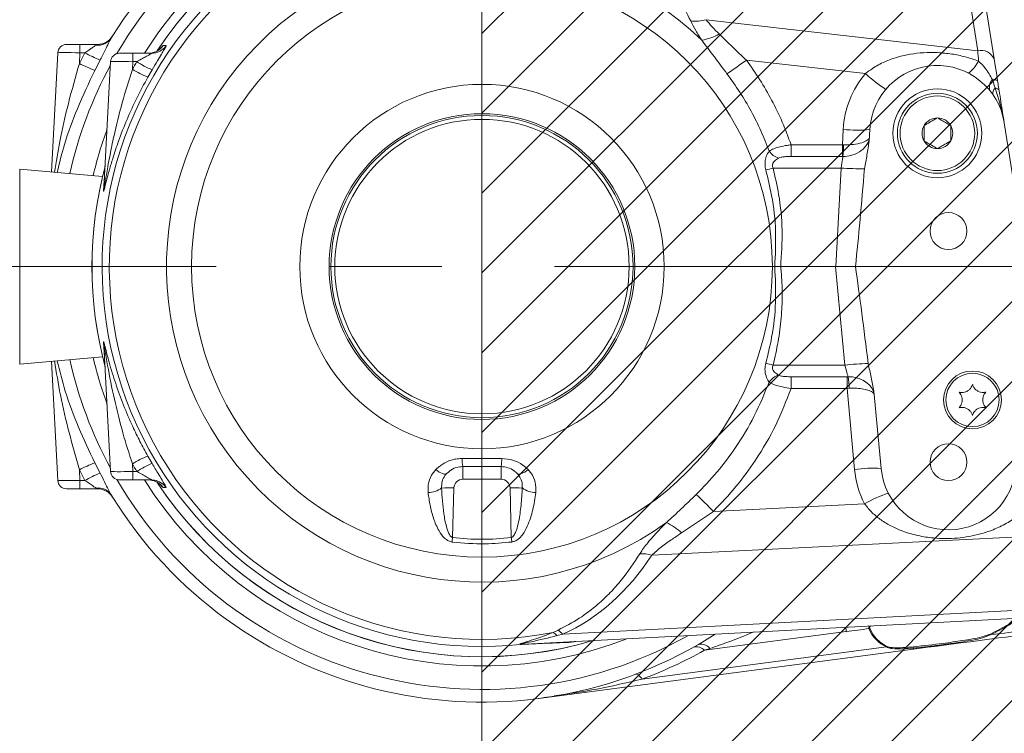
# Model space of a CAD drawing. Header units: millimetres. Extents: x 0 to 8410, y 0 to 5940.
# Tile 50 of 179: x 2513 to 2735, y 4148 to 4308. Entities that reach past the tile are written whole.
import ezdxf

# ---------------------------------------------------------------- set-up
doc = ezdxf.new("R2010")
doc.units = ezdxf.units.MM
doc.header["$LTSCALE"] = 10
doc.linetypes.add('CENTERX2', pattern=[20.32, 12.7, -2.54, 2.54, -2.54])
doc.styles.add('SLDTEXTSTYLE0', font='TXT', dxfattribs={"width": 0.605})
doc.dimstyles.new('SLDDIMSTYLE0', dxfattribs={"dimtxt": 50, "dimasz": 50, "dimexe": 0, "dimexo": 0.0625, "dimgap": 12.5, "dimtad": 1, "dimtoh": 1, "dimdec": 1, "dimrnd": 1e-09, "dimzin": 12, "dimdsep": 46, "dimtxsty": 'SLDTEXTSTYLE0', "dimsah": 1, "dimcen": 0.09, "dimadec": 0, "dimazin": 0, "dimtfac": 1, "dimtofl": 0, "dimtmove": 0, "dimatfit": 3, "dimfxl": 0, "dimfrac": 2, "dimtolj": 1, "dimtzin": 12, "dimarcsym": 0})

# ---------------------------------------------------------------- blocks, each defined once
blk = doc.blocks.new('*D2')
at = {"color": 7, "linetype": 'Continuous', "lineweight": 0}
for p, q in [((2617.03, 4402.87), (2347.03, 4402.87)), ((2362.03, 4102.87), (2362.03, 4402.87)), ((2617.03, 4102.87), (2347.03, 4102.87))]:
    blk.add_line(p, q, dxfattribs=at)
for points in [[(2362.03, 4402.87), (2354.53, 4352.87), (2369.53, 4352.87)], [(2362.03, 4102.87), (2369.53, 4152.87), (2354.53, 4152.87)]]:
    blk.add_solid(points, dxfattribs=at)
at = {"color": 7, "linetype": 'Continuous', "lineweight": 0, "char_height": 50, "attachment_point": 1, "rotation": 90, "style": 'SLDTEXTSTYLE0'}
for s, insert in [('300', (2297.58, 4232.03)), ('%%c', (2297.58, 4159.14))]:
    blk.add_mtext(s, dxfattribs=dict(at, insert=insert))

msp = doc.modelspace()

# ---------------------------------------------------------------- hatches: boundary and pattern name
at = {"linetype": 'Continuous'}
h = msp.add_hatch(dxfattribs=at)
h.set_pattern_fill('ANSI31', color=8, scale=4, style=0)
h.paths.add_polyline_path([(2617.03, 4402.87), (2617.03, 4102.87), (2917.03, 4102.87), (2917.03, 4402.87)], flags=0)

# ---------------------------------------------------------------- linework, layer by layer
at = {"color": 7, "linetype": 'Continuous', "lineweight": 0}
for p, q in [((2617.03, 4402.87), (2617.03, 4102.87)), ((2729.47, 4317.48), (2732.3, 4299.59)), ((2523.55, 4302.87), (2526.54, 4302.87)), ((2526.54, 4302.87), (2530.5, 4302.87)), ((2520.14, 4274.17), (2521.55, 4300.98)), ((2535.44, 4300.87), (2538.44, 4300.87)), ((2538.44, 4300.87), (2542.64, 4300.87)), ((2531.95, 4270.48), (2533.44, 4298.98)), ((2734.57, 4285.25), (2738.96, 4257.51)), ((2704.18, 4281.11), (2704.32, 4283.71)), ((2531.63, 4273.16), (2512.98, 4274.79)), ((2532.04, 4272.62), (2532.08, 4272.83)), ((2684.27, 4252.87), (2696.63, 4252.87)), ((2533.44, 4206.77), (2531.95, 4235.26)), ((2512.98, 4230.95), (2531.63, 4232.58)), ((2521.55, 4204.77), (2520.14, 4231.58)), ((2706.86, 4207.46), (2705.24, 4224.86)), ((2621.34, 4207.87), (2612.72, 4207.87)), ((2538.44, 4204.87), (2535.44, 4204.87)), ((2542.64, 4204.87), (2538.44, 4204.87)), ((2526.54, 4202.87), (2523.55, 4202.87)), ((2530.5, 4202.87), (2526.54, 4202.87)), ((2533.75, 4201.21), (2533.89, 4200.99)), ((2785.56, 4176.29), (2626.75, 4167.92)), ((2714.14, 4166.79), (2629.8, 4155.71)), ((2665.77, 4167.85), (2666.52, 4168.31)), ((2714.18, 4167.05), (2714.14, 4166.79))]:
    msp.add_line(p, q, dxfattribs=at)
at = {"color": 8, "linetype": 'Continuous', "lineweight": 0}
for p, q in [((2728.61, 4301.44), (2725.78, 4319.33)), ((2667.46, 4308.42), (2728.61, 4301.44)), ((2526.54, 4300.98), (2526.54, 4302.87)), ((2526.42, 4298.57), (2527.64, 4300.98)), ((2526.54, 4300.98), (2526.42, 4298.57)), ((2527.64, 4300.98), (2526.54, 4300.98)), ((2531.07, 4299.33), (2529.89, 4297.02)), ((2538.44, 4298.98), (2538.44, 4300.87)), ((2703.34, 4296.29), (2676.55, 4299.34)), ((2538.44, 4298.98), (2538.35, 4297.25)), ((2539.34, 4298.98), (2538.44, 4298.98)), ((2542.77, 4297.14), (2541.82, 4295.49)), ((2731.9, 4294.92), (2732.5, 4293.04)), ((2698.14, 4280.29), (2698.33, 4283.72)), ((2686.61, 4280.29), (2698.14, 4280.29)), ((2686.61, 4277.66), (2686.61, 4280.29)), ((2698.14, 4280.29), (2698.43, 4280.28)), ((2698.14, 4277.66), (2698.14, 4280.29)), ((2698.14, 4277.66), (2686.61, 4277.66)), ((2698.29, 4277.66), (2698.14, 4277.66)), ((2697.85, 4275.03), (2682.54, 4275.03)), ((2696.64, 4252.87), (2697.85, 4275.03)), ((2512.98, 4274.79), (2512.98, 4252.87)), ((2531.87, 4269.91), (2531.98, 4272.16)), ((2512.98, 4252.87), (2512.98, 4230.95)), ((2698.7, 4230.71), (2696.63, 4252.87)), ((2531.98, 4233.58), (2531.87, 4235.84)), ((2682.54, 4230.71), (2698.7, 4230.71)), ((2686.61, 4228.08), (2699.19, 4228.08)), ((2686.61, 4225.45), (2686.61, 4228.08)), ((2699.19, 4228.08), (2699.43, 4228.09)), ((2699.19, 4225.45), (2699.19, 4228.08)), ((2699.19, 4225.45), (2686.61, 4225.45)), ((2699.19, 4225.45), (2699.68, 4225.48)), ((2700.89, 4207.21), (2699.19, 4225.45)), ((2529.89, 4208.72), (2531.07, 4206.41)), ((2538.35, 4208.49), (2538.44, 4206.77)), ((2541.82, 4210.25), (2542.77, 4208.6)), ((2527.64, 4204.77), (2526.42, 4207.17)), ((2526.42, 4207.17), (2526.54, 4204.77)), ((2538.44, 4206.77), (2539.34, 4206.77)), ((2538.44, 4204.87), (2538.44, 4206.77)), ((2612.72, 4207.87), (2612.72, 4205.03)), ((2621.34, 4207.87), (2621.34, 4205.03)), ((2526.54, 4204.77), (2527.64, 4204.77)), ((2526.54, 4204.77), (2526.54, 4202.87)), ((2621.34, 4205.03), (2612.72, 4205.03)), ((2610.72, 4203.08), (2610.43, 4191.92)), ((2623.63, 4191.92), (2623.34, 4203.08)), ((2669.12, 4197.8), (2703.14, 4199.49)), ((2744.07, 4192.35), (2655.24, 4187.92)), ((2635.21, 4170.13), (2785.82, 4178.06)), ((2633.07, 4170.54), (2634.21, 4171.1)), ((2635.21, 4170.13), (2633.98, 4169.83)), ((2666.52, 4168.31), (2669.53, 4170.18)), ((2699, 4170.73), (2667.08, 4166.54)), ((2626.36, 4167.88), (2626.27, 4167.88)), ((2626.66, 4167.92), (2626.75, 4167.92)), ((2653.09, 4160.05), (2708.11, 4167.28)), ((2668.3, 4166.94), (2667.08, 4166.54))]:
    msp.add_line(p, q, dxfattribs=at)
at = {"color": 7, "linetype": 'CENTERX2', "lineweight": 0}
msp.add_line((2430.19, 4252.87), (3797.54, 4252.87), dxfattribs=at)
at = {"color": 8, "linetype": 'Continuous', "lineweight": 0, "flags": 128}
for points in [[(2545.28, 4302.6), (2545.78, 4302.59), (2545.92, 4302.58)], [(2728.8, 4299.1), (2728.4, 4298.47), (2728.02, 4297.91), (2727.65, 4297.43), (2727.32, 4297.04), (2727.02, 4296.74), (2726.76, 4296.55), (2726.55, 4296.46), (2726.38, 4296.47)], [(2697.85, 4275.03), (2697.95, 4275.59), (2698.03, 4276.13), (2698.12, 4276.62), (2698.19, 4277.05), (2698.24, 4277.4), (2698.29, 4277.66)], [(2699.43, 4228.09), (2699.36, 4228.35), (2699.26, 4228.7), (2699.14, 4229.12), (2699.01, 4229.62), (2698.86, 4230.15), (2698.7, 4230.71)], [(2606.64, 4207.21), (2607.03, 4206.91), (2607.42, 4206.65), (2607.79, 4206.44), (2608.14, 4206.29), (2608.45, 4206.2), (2608.72, 4206.17), (2608.93, 4206.2), (2609.08, 4206.3)], [(2624.97, 4206.3), (2625.13, 4206.2), (2625.34, 4206.17), (2625.6, 4206.2), (2625.92, 4206.29), (2626.26, 4206.44), (2626.64, 4206.65), (2627.02, 4206.91), (2627.42, 4207.21)], [(2545.92, 4203.16), (2545.42, 4203.15), (2545.28, 4203.15)], [(2653.09, 4160.05), (2652.86, 4160.35), (2652.64, 4160.6), (2652.43, 4160.81), (2652.24, 4160.98), (2652.05, 4161.1), (2651.88, 4161.17), (2651.73, 4161.19), (2651.59, 4161.17)]]:
    msp.add_lwpolyline(points, dxfattribs=at)
at = {"color": 7, "linetype": 'Continuous', "lineweight": 0, "flags": 128}
for points in [[(2732.3, 4299.59), (2732.54, 4298.1), (2732.8, 4296.45), (2733.07, 4294.71)], [(2542.69, 4204.81), (2542.47, 4204.84), (2541.99, 4204.87)], [(2543.31, 4204.81), (2543.12, 4204.84), (2542.64, 4204.87)]]:
    msp.add_lwpolyline(points, dxfattribs=at)
at = {"color": 8, "linetype": 'Continuous', "lineweight": 0}
msp.add_circle((2617.03, 4252.87), 65.36, dxfattribs=at)
at = {"color": 7, "linetype": 'Continuous', "lineweight": 0}
for centre, radius in [((2617.03, 4252.87), 41), ((2719.53, 4282.87), 10), ((2719.53, 4282.87), 9), ((2719.53, 4282.87), 8.4), ((2617.03, 4252.87), 34.4), ((2617.03, 4252.87), 34), ((2617.03, 4252.87), 33.13), ((2722.03, 4260.87), 4.15), ((2727.43, 4222.87), 6.5), ((2727.43, 4222.87), 6), ((2722.03, 4208.87), 4.15)]:
    msp.add_circle(centre, radius, dxfattribs=at)
for centre, radius, start, end in [((2617.03, 4252.87), 98, 54.0476, 148.3861), ((2617.03, 4252.87), 87.78, 69.9698, 146.3131), ((2530.5, 4306.87), 4, 270, 328.0343), ((2523.55, 4300.87), 2, 90, 177), ((2535.44, 4298.87), 2, 90, 177), ((2719.53, 4282.87), 15.23, 9, 176.854), ((2719.53, 4282.87), 3.46, 90, 150), ((2719.53, 4282.87), 3.46, 30, 90), ((2719.53, 4282.87), 3.46, 150, 210), ((2719.53, 4282.87), 3.46, 330, 30), ((2719.53, 4282.87), 3.46, 210, 270), ((2719.53, 4282.87), 3.46, 270, 330), ((2617.03, 4252.87), 87.78, 165.0784, 194.9216), ((2535.44, 4206.87), 2, 183, 270), ((2722.03, 4208.87), 15.23, 185.3309, 356.854), ((2523.55, 4204.87), 2, 183, 270), ((2617.03, 4252.87), 87.78, 213.7577, 286.5385), ((2530.5, 4198.87), 4, 31.9657, 90), ((2617.03, 4252.87), 98, 211.6139, 299.8259)]:
    msp.add_arc(centre, radius, start, end, dxfattribs=at)
at = {"color": 8, "linetype": 'Continuous', "lineweight": 0}
for centre, radius, start, end in [((2617.03, 4252.87), 95.12, 57.2789, 149.7576), ((2617.03, 4252.87), 89.87, 93.1895, 147.7149), ((2617.03, 4252.87), 87.77, 69.9884, 146.3985), ((2617.03, 4252.87), 85.49, 80.3065, 276.2066), ((2617.03, 4252.87), 83.88, 75.7846, 281.0284), ((2617.03, 4252.87), 71, 45.8394, 305.7726), ((2665.1, 4316.28), 8.21, 262.3476, 286.7069), ((2530.64, 4306.16), 3.5, 262.1356, 326.7502), ((2664.65, 4315.01), 11.36, 279.3222, 300.449), ((2541.99, 4304.86), 3.99, 270.0149, 325.4117), ((2542.64, 4304.86), 3.99, 270.0164, 325.176), ((2729.34, 4298.3), 3.22, 23.5772, 103.1253), ((2543.52, 4329.68), 32.8, 241.0546, 247.7074), ((2611.7, 4386.9), 108.96, 303.7097, 306.5215), ((2617.03, 4252.87), 95.12, 151.5337, 167.2853), ((2541.53, 4327.75), 32.86, 242.6248, 249.2628), ((2550.91, 4317.74), 24.03, 238.4879, 247.7861), ((2552.48, 4319.39), 24.28, 237.2486, 246.4435), ((2719.53, 4282.56), 21.23, 139.7027, 176.854), ((2727.71, 4322.85), 36.05, 227.4534, 236.6839), ((2733.6, 4293.27), 2.37, 135.8995, 201.1532), ((2732.23, 4293.44), 1.52, 56.5433, 102.7169), ((2733.57, 4291.92), 1.54, 133.6244, 196.195), ((2732.47, 4291.97), 1.07, 25.595, 88.3006), ((2617.03, 4252.87), 89.87, 159.8771, 166.8308), ((2701.4, 4312.42), 28.86, 263.8958, 275.8123), ((2669.83, 4280.54), 28.6, 354.2227, 359.486), ((2685.01, 4281.14), 4.05, 214.3006, 251.9825), ((2617.03, 4252.87), 87.77, 165.0996, 194.9004), ((2670.03, 4322.81), 49.39, 282.7365, 284.676), ((2702.02, 4339.92), 65.03, 266.3276, 270.9756), ((2528.43, 4273.03), 3.65, 346.311, 357.0091), ((2528.42, 4270.66), 3.53, 347.5981, 357.0086), ((2528.42, 4235.08), 3.53, 2.9914, 12.4019), ((2528.43, 4232.72), 3.65, 2.9909, 13.689), ((2617.03, 4252.87), 95.12, 192.7147, 208.4663), ((2617.03, 4252.87), 89.87, 193.1692, 200.1229), ((2669.91, 4182.43), 49.91, 75.33, 77.2495), ((2705.33, 4166.05), 65.01, 91.2149, 95.8537), ((2685.01, 4224.6), 4.05, 108.0175, 145.6994), ((2682.63, 4225.2), 17.05, 0.9283, 9.7365), ((2541.52, 4178.01), 32.83, 110.7347, 117.3776), ((2550.9, 4188.01), 24.02, 112.2121, 121.5139), ((2552.48, 4186.33), 24.3, 113.5588, 122.746), ((2621.3, 4209.35), 8.71, 177.7521, 189.8069), ((2612.76, 4209.35), 8.71, 350.1931, 2.2479), ((2543.51, 4176.08), 32.78, 112.2902, 118.9478), ((2705.05, 4178.65), 28.87, 86.3887, 98.278), ((2722.03, 4209.19), 21.23, 185.3309, 207.1619), ((2617.03, 4252.87), 95.12, 210.2424, 299.2294), ((2617.03, 4252.87), 89.87, 212.2851, 291.2726), ((2541.99, 4200.88), 3.99, 34.5918, 79.9466), ((2542.64, 4200.88), 3.99, 34.8343, 80.3298), ((2617.03, 4252.87), 87.77, 213.681, 286.5199), ((2612.72, 4203.03), 2, 90, 178.5), ((2621.34, 4203.03), 2, 1.5, 90), ((2530.64, 4199.58), 3.5, 33.2523, 97.8586), ((2604.89, 4207.13), 5.09, 270.0404, 306.855), ((2609.59, 4174.64), 28.46, 87.7212, 93.3121), ((2624.47, 4174.64), 28.46, 86.6879, 92.2788), ((2629.17, 4207.13), 5.09, 233.145, 269.9596), ((2718.75, 4172.22), 31.42, 109.0783, 119.7842), ((2583.31, 4113.24), 120.48, 44.5781, 47.1592), ((2652.68, 4182.88), 13.7, 47.3787, 64.6975), ((2117.94, 4253.12), 496.27, 352.7976, 352.916), ((3116.11, 4253.12), 496.27, 187.084, 187.2024), ((2652.92, 4180.64), 7.64, 72.3746, 92.741), ((2629.9, 4165.6), 6.98, 40.3997, 51.9056), ((2661.18, 4168.48), 37.89, 3.4017, 4.9136), ((2703.81, 4172.67), 1.29, 283.8776, 292.1307), ((2711.4, 4174.45), 7.89, 202.5541, 245.3069), ((2711.49, 4174.47), 7.79, 202.5565, 245.3049), ((2629.65, 4165.28), 6.28, 46.427, 56.9898), ((2638.51, 4162.08), 6.46, 93.0282, 104.1221), ((2732.23, 4170.92), 1.04, 223.766, 234.326), ((2626.92, 4163.58), 4.34, 93.4145, 98.5577), ((2626.95, 4164.17), 3.76, 92.9954, 99.0461), ((2616.06, 4258.31), 105, 290.6507, 299.0725), ((2665.31, 4164.91), 2.41, 42.6322, 106.0363), ((2666.31, 4165.39), 2.52, 37.8514, 102.3852), ((2707.39, 4168.25), 1.21, 306.5452, 314.489)]:
    msp.add_arc(centre, radius, start, end, dxfattribs=at)
for centre, major_axis, ratio, start_param, end_param in [((2526.55, 4300.87), (5, -0.1), 0.020885, 1.572878, 3.140936), ((2729.36, 4292.59), (-1.17, 14.22), 0.001633, 0.898564, 1.095144), ((2538.45, 4298.87), (5, -0.1), 0.020885, 1.572878, 3.140936), ((2617.03, 4252.91), (0, 90.32), 0.999996, 1.035557, 1.05757), ((2617.03, 4252.83), (0, 90.32), 0.999996, 2.084023, 2.106035), ((2538.45, 4206.87), (5, 0.1), 0.020885, 3.14225, 4.710307), ((2526.55, 4204.87), (5, 0.1), 0.020885, 3.14225, 4.710307), ((2617.03, 4246.05), (0, 54.54), 0.992495, 3.019365, 3.26382), ((2618.38, 4224.22), (-2.71, 57.51), 0.81153, 3.45192, 3.991815), ((2605.14, 4172.95), (136.76, 8.03), 0.077171, 5.464225, 5.517039)]:
    msp.add_ellipse(centre, major_axis=major_axis, ratio=ratio, start_param=start_param, end_param=end_param, dxfattribs=at)
at = {"color": 7, "linetype": 'Continuous', "lineweight": 0}
for centre, major_axis, ratio, start_param, end_param in [((2700.82, 4329.35), (6.3, 114.64), 0.052257, 3.985098, 4.220368), ((2701.95, 4195.55), (-5.38, 57.32), 0.104218, 6.272583, 6.273407), ((2703.74, 4176.39), (10.7, -114.64), 0.05211, 2.062814, 2.296452)]:
    msp.add_ellipse(centre, major_axis=major_axis, ratio=ratio, start_param=start_param, end_param=end_param, dxfattribs=at)
at = {"color": 8, "linetype": 'Continuous', "lineweight": 0}
for points, knots in [([(2664.01, 4308.15), (2663.15, 4309.86), (2661.43, 4313.29), (2658.46, 4317.66), (2655.47, 4321.3), (2652.61, 4324.27), (2649.39, 4327.08), (2645.73, 4329.77), (2642.97, 4331.3), (2641.53, 4332.1)], [0, 0, 0, 0, 0.184164, 0.370027, 0.491677, 0.613301, 0.738651, 0.863964, 1, 1, 1, 1]), ([(2666.49, 4303.8), (2666.02, 4304.54), (2665.08, 4306.02), (2664.37, 4307.43), (2664.01, 4308.15)], [0, 0, 0, 0, 0.495468, 1, 1, 1, 1]), ([(2667.46, 4308.42), (2667.91, 4307.89), (2668.8, 4306.81), (2669.87, 4305.75), (2670.41, 4305.22)], [0, 0, 0, 0, 0.495089, 1, 1, 1, 1]), ([(2533.57, 4304.24), (2533.38, 4303.9), (2532.99, 4303.18), (2532.21, 4301.55), (2531.55, 4300.23), (2531.15, 4299.47), (2531.07, 4299.33)], [0, 0, 0, 0, 0.2848702, 0.5923116, 0.9255846, 1, 1, 1, 1]), ([(2672.17, 4296.27), (2671.22, 4297.53), (2669.32, 4300.08), (2667.44, 4302.56), (2666.49, 4303.8)], [0, 0, 0, 0, 0.497325, 1, 1, 1, 1]), ([(2670.41, 4305.22), (2671.39, 4304.24), (2673.37, 4302.28), (2675.48, 4300.33), (2676.55, 4299.34)], [0, 0, 0, 0, 0.495918, 1, 1, 1, 1]), ([(2527.64, 4300.98), (2527.72, 4301.02), (2528.12, 4301.28), (2528.78, 4301.73), (2529.56, 4302.32), (2529.97, 4302.57), (2530.17, 4302.69)], [0, 0, 0, 0, 0.079917, 0.42514, 0.726892, 1, 1, 1, 1]), ([(2530.17, 4302.69), (2530.24, 4302.74), (2530.38, 4302.81), (2530.48, 4302.86), (2530.49, 4302.87), (2530.5, 4302.87)], [0, 0, 0, 0, 0.448296, 0.796697, 1, 1, 1, 1]), ([(2545.92, 4302.58), (2545.92, 4302.54), (2545.93, 4302.44), (2545.53, 4301.73), (2544.88, 4300.63), (2543.93, 4299.08), (2543.18, 4297.82), (2542.77, 4297.14)], [0, 0, 0, 0, 0.179068, 0.356307, 0.539977, 0.750492, 1, 1, 1, 1]), ([(2544.66, 4301.94), (2544.81, 4302.13), (2545.13, 4302.52), (2545.23, 4302.57), (2545.28, 4302.6)], [0, 0, 0, 0, 0.489602, 1, 1, 1, 1]), ([(2539.34, 4298.98), (2539.76, 4299.21), (2540.52, 4299.63), (2541.49, 4300.16), (2542.11, 4300.51), (2542.44, 4300.7), (2542.6, 4300.8), (2542.68, 4300.86), (2542.65, 4300.87), (2542.64, 4300.87)], [0, 0, 0, 0, 0.308134, 0.549474, 0.731884, 0.81917, 0.876017, 0.941312, 1, 1, 1, 1]), ([(2676.55, 4299.34), (2677.57, 4297.89), (2679.63, 4294.97), (2682.3, 4290.29), (2684.69, 4285.41), (2685.97, 4282), (2686.61, 4280.29)], [0, 0, 0, 0, 0.247223, 0.494439, 0.74722, 1, 1, 1, 1]), ([(2703.34, 4296.29), (2703.86, 4296.69), (2705.21, 4297.73), (2707.65, 4299.01), (2710.53, 4300.05), (2713.47, 4300.7), (2716.47, 4301.04), (2719.59, 4301.06), (2722.75, 4300.74), (2725.85, 4300.12), (2727.82, 4299.44), (2728.8, 4299.1)], [0, 0, 0, 0, 0.073471, 0.19066, 0.308037, 0.418485, 0.528945, 0.647491, 0.766025, 0.883007, 1, 1, 1, 1]), ([(2520.84, 4274.1), (2521.2, 4276.42), (2522.01, 4281.59), (2523.92, 4289.75), (2525.56, 4295.56), (2526.42, 4298.57)], [0, 0, 0, 0, 0.2806605, 0.6270166, 1, 1, 1, 1]), ([(2531.95, 4270.48), (2531.95, 4270.45), (2531.95, 4270.4), (2531.95, 4270.37), (2531.96, 4270.39), (2531.98, 4270.45), (2532, 4270.55), (2532.04, 4270.77), (2532.13, 4271.34), (2532.29, 4272.29), (2532.52, 4273.7), (2532.86, 4275.62), (2533.39, 4278.49), (2534.4, 4283.3), (2535.97, 4289.74), (2537.56, 4294.75), (2538.35, 4297.25)], [0, 0, 0, 0, 0.0059513, 0.0096424, 0.0146786, 0.0183384, 0.0259525, 0.0311111, 0.0500232, 0.0933466, 0.138097, 0.2042325, 0.3024058, 0.4483729, 0.7242717, 1, 1, 1, 1]), ([(2728.8, 4299.1), (2729.33, 4298.58), (2730.56, 4297.36), (2731.41, 4295.81), (2731.9, 4294.92)], [0, 0, 0, 0, 0.424857, 1, 1, 1, 1]), ([(2529.89, 4297.02), (2528.54, 4294.15), (2525.97, 4288.69), (2523.09, 4281), (2521.94, 4276.15), (2521.44, 4274.05)], [0, 0, 0, 0, 0.3846, 0.733246, 1, 1, 1, 1]), ([(2541.82, 4295.49), (2540.98, 4293.93), (2539.28, 4290.81), (2537.09, 4285.98), (2535.31, 4281.44), (2534.05, 4277.63), (2533.24, 4274.88), (2532.74, 4273.03), (2532.39, 4271.66), (2532.15, 4270.72), (2531.99, 4270.13), (2531.92, 4269.87), (2531.87, 4269.79), (2531.87, 4269.87), (2531.87, 4269.91)], [0, 0, 0, 0, 0.177687, 0.356049, 0.534057, 0.675093, 0.770819, 0.836357, 0.881897, 0.928608, 0.951593, 0.969965, 0.984583, 1, 1, 1, 1]), ([(2681.66, 4278.85), (2681.06, 4280.38), (2679.87, 4283.44), (2677.64, 4287.87), (2675.11, 4292.18), (2673.15, 4294.91), (2672.17, 4296.27)], [0, 0, 0, 0, 0.2473256, 0.4946444, 0.7473244, 1, 1, 1, 1]), ([(2732.5, 4293.04), (2732.92, 4291.76), (2733.55, 4289.84), (2734.21, 4287.26), (2734.46, 4285.93), (2734.57, 4285.26), (2734.57, 4285.25)], [0, 0, 0, 0, 0.495855, 0.74562, 0.996168, 1, 1, 1, 1]), ([(2698.29, 4277.66), (2698.45, 4277.66), (2699.2, 4277.67), (2700.7, 4277.97), (2702.52, 4278.92), (2703.85, 4280.36), (2704.2, 4281.42), (2704.22, 4281.94), (2704.22, 4281.94)], [0, 0, 0, 0, 0.0539852, 0.2450798, 0.4952771, 0.746911, 0.9981947, 1, 1, 1, 1]), ([(2698.43, 4280.28), (2698.6, 4280.28), (2699.35, 4280.26), (2700.84, 4280.34), (2702.61, 4280.69), (2703.68, 4281.17), (2704.13, 4281.6), (2704.22, 4281.82), (2704.22, 4281.94), (2704.22, 4281.94)], [0, 0, 0, 0, 0.053604, 0.243778, 0.494339, 0.746709, 0.870346, 0.998208, 1, 1, 1, 1]), ([(2681.66, 4278.85), (2682, 4279.05), (2682.67, 4279.43), (2684.09, 4279.84), (2685.44, 4280.12), (2686.3, 4280.24), (2686.61, 4280.29)], [0, 0, 0, 0, 0.275694, 0.555594, 0.843117, 1, 1, 1, 1]), ([(2680.92, 4274.63), (2680.87, 4274.84), (2680.73, 4275.44), (2680.71, 4276.49), (2681.01, 4277.8), (2681.43, 4278.48), (2681.66, 4278.85)], [0, 0, 0, 0, 0.1330486, 0.3709085, 0.6484006, 1, 1, 1, 1]), ([(2683.76, 4277.28), (2683.45, 4277.09), (2683.02, 4276.81), (2682.62, 4276.3), (2682.45, 4275.95), (2682.39, 4275.64), (2682.42, 4275.32), (2682.5, 4275.14), (2682.54, 4275.03)], [0, 0, 0, 0, 0.411001, 0.577166, 0.684998, 0.809475, 0.886536, 1, 1, 1, 1]), ([(2686.61, 4277.66), (2686.43, 4277.66), (2685.93, 4277.65), (2685.16, 4277.61), (2684.36, 4277.52), (2683.94, 4277.36), (2683.76, 4277.28)], [0, 0, 0, 0, 0.180106, 0.496226, 0.771916, 1, 1, 1, 1]), ([(2682.54, 4275.03), (2683, 4273.06), (2684.06, 4268.47), (2684.79, 4261.02), (2684.44, 4255.6), (2684.27, 4252.87)], [0, 0, 0, 0, 0.2714616, 0.6325866, 1, 1, 1, 1]), ([(2682.93, 4252.87), (2683.06, 4255.52), (2683.32, 4260.87), (2682.5, 4268.18), (2681.39, 4272.72), (2680.92, 4274.63)], [0, 0, 0, 0, 0.362269, 0.730849, 1, 1, 1, 1]), ([(2531.98, 4272.16), (2531.98, 4272.26), (2531.99, 4272.37), (2532.03, 4272.59), (2532.04, 4272.62)], [0, 0, 0, 0, 0.860187, 1, 1, 1, 1]), ([(2680.92, 4231.11), (2681.39, 4233.05), (2682.49, 4237.56), (2683.31, 4244.87), (2683.06, 4250.19), (2682.93, 4252.87)], [0, 0, 0, 0, 0.273335, 0.633611, 1, 1, 1, 1]), ([(2684.27, 4252.87), (2684.31, 4252.5), (2684.51, 4250.4), (2684.67, 4246.54), (2684.44, 4241.26), (2683.78, 4235.96), (2682.96, 4232.46), (2682.54, 4230.71)], [0, 0, 0, 0, 0.0495238, 0.2836411, 0.5177688, 0.7588829, 1, 1, 1, 1]), ([(2531.87, 4235.84), (2531.87, 4235.88), (2531.87, 4235.96), (2531.92, 4235.86), (2532.03, 4235.5), (2532.26, 4234.59), (2532.62, 4233.15), (2533.36, 4230.37), (2534.54, 4226.54), (2536.31, 4221.68), (2538.17, 4217.33), (2540.03, 4213.52), (2541.22, 4211.34), (2541.82, 4210.25)], [0, 0, 0, 0, 0.015926, 0.031919, 0.051463, 0.0876, 0.154156, 0.221048, 0.397356, 0.574253, 0.750794, 0.875418, 1, 1, 1, 1]), ([(2538.35, 4208.49), (2537.61, 4210.81), (2536.08, 4215.62), (2534.24, 4223.05), (2532.97, 4229.31), (2532.31, 4233.36), (2532.05, 4234.89), (2531.99, 4235.26), (2531.96, 4235.36), (2531.95, 4235.37), (2531.95, 4235.33), (2531.95, 4235.28), (2531.95, 4235.26)], [0, 0, 0, 0, 0.256221, 0.530246, 0.804142, 0.935456, 0.966575, 0.980466, 0.985965, 0.990068, 0.996393, 1, 1, 1, 1]), ([(2532.03, 4233.16), (2532.01, 4233.29), (2531.98, 4233.47), (2531.98, 4233.56), (2531.98, 4233.58)], [0, 0, 0, 0, 0.746775, 1, 1, 1, 1]), ([(2526.42, 4207.17), (2525.63, 4209.95), (2524.05, 4215.52), (2522.1, 4223.68), (2521.25, 4229.08), (2520.84, 4231.64)], [0, 0, 0, 0, 0.343847, 0.690021, 1, 1, 1, 1]), ([(2521.45, 4231.69), (2522, 4229.39), (2523.22, 4224.33), (2526.15, 4216.66), (2528.64, 4211.38), (2529.89, 4208.72)], [0, 0, 0, 0, 0.291607, 0.643379, 1, 1, 1, 1]), ([(2681.66, 4226.89), (2681.56, 4227.03), (2681.24, 4227.51), (2680.85, 4228.49), (2680.66, 4229.83), (2680.83, 4230.68), (2680.92, 4231.11)], [0, 0, 0, 0, 0.14394, 0.479126, 0.732153, 1, 1, 1, 1]), ([(2682.54, 4230.71), (2682.49, 4230.59), (2682.4, 4230.38), (2682.39, 4230), (2682.49, 4229.68), (2682.78, 4229.18), (2683.22, 4228.79), (2683.63, 4228.54), (2683.76, 4228.46)], [0, 0, 0, 0, 0.1243732, 0.2261704, 0.3670368, 0.4568936, 0.8253717, 1, 1, 1, 1]), ([(2683.76, 4228.46), (2683.79, 4228.44), (2683.98, 4228.34), (2684.54, 4228.2), (2685.48, 4228.1), (2686.22, 4228.09), (2686.61, 4228.08)], [0, 0, 0, 0, 0.041422, 0.258386, 0.614695, 1, 1, 1, 1]), ([(2665.23, 4201.58), (2666.83, 4203.23), (2670.04, 4206.55), (2674.45, 4212.46), (2678.52, 4219.2), (2680.61, 4224.31), (2681.66, 4226.89)], [0, 0, 0, 0, 0.226583, 0.455499, 0.725734, 1, 1, 1, 1]), ([(2686.61, 4225.45), (2685.95, 4225.56), (2684.61, 4225.77), (2682.97, 4226.21), (2682.06, 4226.62), (2681.72, 4226.85), (2681.66, 4226.89)], [0, 0, 0, 0, 0.340709, 0.691296, 0.945797, 1, 1, 1, 1]), ([(2699.43, 4228.09), (2699.87, 4228.07), (2700.89, 4228.03), (2702.41, 4227.54), (2703.88, 4226.64), (2704.95, 4225.42), (2705.27, 4224.5), (2705.32, 4224.03), (2705.32, 4224.03)], [0, 0, 0, 0, 0.145745, 0.339518, 0.540556, 0.76624, 0.998151, 1, 1, 1, 1]), ([(2686.61, 4225.45), (2685.52, 4222.67), (2683.34, 4217.07), (2679.02, 4209.73), (2674.29, 4203.24), (2670.85, 4199.62), (2669.12, 4197.8)], [0, 0, 0, 0, 0.271057, 0.546349, 0.771982, 1, 1, 1, 1]), ([(2699.68, 4225.48), (2700.11, 4225.49), (2701.12, 4225.53), (2702.62, 4225.4), (2704.02, 4225.09), (2704.85, 4224.71), (2705.23, 4224.33), (2705.31, 4224.14), (2705.32, 4224.03), (2705.32, 4224.03)], [0, 0, 0, 0, 0.144885, 0.338383, 0.540066, 0.766295, 0.880651, 0.998168, 1, 1, 1, 1]), ([(2542.77, 4208.6), (2543.26, 4207.78), (2543.77, 4206.94), (2544.63, 4205.52), (2545.28, 4204.46), (2545.84, 4203.47), (2545.96, 4203.18), (2545.92, 4203.16), (2545.92, 4203.16)], [0, 0, 0, 0, 0.299012, 0.306417, 0.577222, 0.768738, 0.963178, 1, 1, 1, 1]), ([(2606.64, 4207.21), (2607.32, 4207.79), (2608.68, 4208.95), (2610.88, 4209.63), (2612.21, 4209.68), (2612.6, 4209.7)], [0, 0, 0, 0, 0.4112133, 0.8280843, 1, 1, 1, 1]), ([(2612.6, 4209.7), (2614.6, 4209.69), (2617.55, 4209.69), (2620.51, 4209.69), (2621.46, 4209.7)], [0, 0, 0, 0, 0.677633, 1, 1, 1, 1]), ([(2621.46, 4209.7), (2622.32, 4209.62), (2624.04, 4209.47), (2626.06, 4208.45), (2627.04, 4207.56), (2627.42, 4207.21)], [0, 0, 0, 0, 0.381272, 0.758299, 1, 1, 1, 1]), ([(2531.07, 4206.41), (2531.42, 4205.74), (2532.1, 4204.43), (2532.95, 4202.64), (2533.37, 4201.86), (2533.57, 4201.5)], [0, 0, 0, 0, 0.361007, 0.705142, 1, 1, 1, 1]), ([(2542.64, 4204.87), (2542.65, 4204.87), (2542.67, 4204.87), (2542.64, 4204.91), (2542.45, 4205.04), (2541.87, 4205.38), (2540.9, 4205.9), (2539.99, 4206.4), (2539.48, 4206.69), (2539.34, 4206.77)], [0, 0, 0, 0, 0.025174, 0.091147, 0.163104, 0.329484, 0.62347, 0.902892, 1, 1, 1, 1]), ([(2604.89, 4202.04), (2604.88, 4202.82), (2604.86, 4204.38), (2605.69, 4206.13), (2606.42, 4206.96), (2606.64, 4207.21)], [0, 0, 0, 0, 0.4140532, 0.8281541, 1, 1, 1, 1]), ([(2609.08, 4206.3), (2608.95, 4206.15), (2608.5, 4205.62), (2607.97, 4204.53), (2607.95, 4203.55), (2607.95, 4203.06)], [0, 0, 0, 0, 0.171241, 0.584821, 1, 1, 1, 1]), ([(2626.11, 4203.06), (2626.1, 4203.55), (2626.09, 4204.53), (2625.56, 4205.62), (2625.11, 4206.15), (2624.97, 4206.3)], [0, 0, 0, 0, 0.415186, 0.828757, 1, 1, 1, 1]), ([(2627.42, 4207.21), (2627.63, 4206.96), (2628.37, 4206.13), (2629.2, 4204.38), (2629.17, 4202.82), (2629.16, 4202.04)], [0, 0, 0, 0, 0.171846, 0.585946, 1, 1, 1, 1]), ([(2530.17, 4203.05), (2529.96, 4203.17), (2529.52, 4203.45), (2528.67, 4204.1), (2528, 4204.54), (2527.64, 4204.77)], [0, 0, 0, 0, 0.282684, 0.621913, 1, 1, 1, 1]), ([(2530.5, 4202.87), (2530.48, 4202.88), (2530.46, 4202.89), (2530.34, 4202.96), (2530.22, 4203.02), (2530.17, 4203.05)], [0, 0, 0, 0, 0.366168, 0.666129, 1, 1, 1, 1]), ([(2545.28, 4203.15), (2545.21, 4203.18), (2545.11, 4203.24), (2544.78, 4203.65), (2544.66, 4203.8)], [0, 0, 0, 0, 0.642153, 1, 1, 1, 1]), ([(2610.3, 4190.9), (2610.02, 4190.97), (2609.38, 4191.12), (2608.31, 4191.98), (2607.11, 4193.68), (2606.06, 4196.2), (2605.33, 4199.12), (2605.04, 4201.08), (2604.89, 4202.04)], [0, 0, 0, 0, 0.0617076, 0.14373, 0.2976714, 0.5344536, 0.772289, 1, 1, 1, 1]), ([(2607.95, 4203.06), (2608, 4202.09), (2608.11, 4200.16), (2608.41, 4197.26), (2608.88, 4194.79), (2609.42, 4193.06), (2609.9, 4192.26), (2610.22, 4191.99), (2610.37, 4191.94), (2610.43, 4191.92)], [0, 0, 0, 0, 0.248233, 0.499133, 0.749607, 0.895675, 0.960932, 0.98378, 1, 1, 1, 1]), ([(2623.63, 4191.92), (2623.7, 4191.94), (2623.82, 4191.99), (2624.08, 4192.19), (2624.44, 4192.69), (2624.9, 4193.82), (2625.44, 4196.03), (2625.88, 4199.21), (2626.03, 4201.76), (2626.11, 4203.06)], [0, 0, 0, 0, 0.019778, 0.031923, 0.08191, 0.173218, 0.3437, 0.664746, 1, 1, 1, 1]), ([(2629.16, 4202.04), (2628.96, 4200.74), (2628.57, 4198.17), (2627.55, 4194.96), (2626.36, 4192.75), (2625.35, 4191.63), (2624.52, 4191.07), (2623.99, 4190.95), (2623.76, 4190.9)], [0, 0, 0, 0, 0.3080739, 0.6105393, 0.7809366, 0.882504, 0.9485006, 1, 1, 1, 1]), ([(2658.53, 4195.27), (2659.65, 4196.29), (2661.9, 4198.35), (2664.11, 4200.5), (2665.23, 4201.58)], [0, 0, 0, 0, 0.498268, 1, 1, 1, 1]), ([(2741.79, 4201.42), (2741.3, 4200.69), (2740.25, 4199.08), (2738.07, 4197.04), (2735.45, 4195.22), (2732.49, 4193.76), (2728.71, 4192.47), (2724.03, 4191.64), (2719.22, 4191.65), (2715.11, 4192.28), (2711.97, 4193.19), (2709.2, 4194.4), (2706.89, 4195.78), (2704.8, 4197.45), (2703.7, 4198.8), (2703.14, 4199.49)], [0, 0, 0, 0, 0.058598, 0.128966, 0.201569, 0.277932, 0.355686, 0.474858, 0.595475, 0.674966, 0.756064, 0.819075, 0.883066, 0.940626, 1, 1, 1, 1]), ([(2669.12, 4197.8), (2667.92, 4196.99), (2665.51, 4195.37), (2663.14, 4193.77), (2661.95, 4192.96)], [0, 0, 0, 0, 0.498093, 1, 1, 1, 1]), ([(2652.56, 4188.27), (2653.12, 4189.09), (2654.28, 4190.77), (2656.44, 4193.11), (2657.92, 4194.63), (2658.53, 4195.27)], [0, 0, 0, 0, 0.358153, 0.732101, 1, 1, 1, 1]), ([(2661.95, 4192.96), (2661.27, 4192.5), (2659.73, 4191.46), (2657.36, 4189.81), (2655.95, 4188.56), (2655.24, 4187.92)], [0, 0, 0, 0, 0.281848, 0.636472, 1, 1, 1, 1]), ([(2623.76, 4190.9), (2621.76, 4190.71), (2617.28, 4190.28), (2612.79, 4190.68), (2610.3, 4190.9)], [0, 0, 0, 0, 0.445815, 1, 1, 1, 1]), ([(2634.21, 4171.1), (2635.82, 4171.94), (2639.08, 4173.65), (2642.87, 4176.6), (2645.95, 4179.51), (2649.29, 4183.25), (2651.25, 4186.25), (2652.56, 4188.27)], [0, 0, 0, 0, 0.1935639, 0.3921748, 0.5423833, 0.6926392, 1, 1, 1, 1]), ([(2731.63, 4170.08), (2734.31, 4170.39), (2745.5, 4171.68), (2763.03, 4173.72), (2777.86, 4175.47), (2784.17, 4176.22)], [0, 0, 0, 0, 0.1528469, 0.6391258, 1, 1, 1, 1]), ([(2731.48, 4170.2), (2732.91, 4170.92), (2735.17, 4172.06), (2737.01, 4173.31), (2737.69, 4173.77)], [0, 0, 0, 0, 0.62945, 1, 1, 1, 1]), ([(2738.07, 4173.79), (2737.32, 4173.28), (2735.41, 4171.99), (2733.06, 4170.8), (2731.63, 4170.08)], [0, 0, 0, 0, 0.390346, 1, 1, 1, 1]), ([(2704.12, 4171.42), (2704.11, 4171.5), (2704.08, 4171.66), (2704.14, 4171.87), (2704.23, 4171.98), (2704.25, 4172.01)], [0, 0, 0, 0, 0.441516, 0.873067, 1, 1, 1, 1]), ([(2704.47, 4172.02), (2704.44, 4171.98), (2704.34, 4171.87), (2704.26, 4171.68), (2704.28, 4171.55), (2704.3, 4171.48)], [0, 0, 0, 0, 0.220211, 0.609351, 1, 1, 1, 1]), ([(2626.27, 4167.88), (2626.08, 4167.87), (2625.8, 4167.85), (2625.62, 4167.88), (2625.56, 4167.91), (2625.57, 4167.94), (2625.68, 4168.01), (2626.27, 4168.23), (2627.69, 4168.64), (2630.07, 4169.41), (2631.92, 4170.11), (2633.07, 4170.54)], [0, 0, 0, 0, 0.073749, 0.105204, 0.118427, 0.146044, 0.162223, 0.22377, 0.414742, 0.634907, 1, 1, 1, 1]), ([(2633.98, 4169.83), (2632.01, 4169.35), (2629.43, 4168.73), (2626.76, 4168.19), (2626.1, 4168.03), (2625.96, 4167.99), (2625.9, 4167.96), (2625.9, 4167.94), (2625.92, 4167.93), (2625.97, 4167.91), (2626.2, 4167.9), (2626.46, 4167.91), (2626.66, 4167.92)], [0, 0, 0, 0, 0.612101, 0.804689, 0.849551, 0.85995, 0.876148, 0.892498, 0.894057, 0.912547, 0.93064, 1, 1, 1, 1]), ([(2678.09, 4170.63), (2678.06, 4170.61), (2676.24, 4169.84), (2672.98, 4168.56), (2669.73, 4167.43), (2668.3, 4166.94)], [0, 0, 0, 0, 0.010344, 0.5646106, 1, 1, 1, 1]), ([(2731.63, 4170.08), (2730.98, 4169.82), (2729.07, 4169.05), (2725.34, 4168.46), (2721.27, 4167.85), (2717.51, 4167.37), (2715.29, 4167.15), (2714.18, 4167.05)], [0, 0, 0, 0, 0.124889, 0.370496, 0.623466, 0.810948, 1, 1, 1, 1]), ([(2714.23, 4167.33), (2716.44, 4167.57), (2720.09, 4167.96), (2725.21, 4168.73), (2728.87, 4169.28), (2730.84, 4169.98), (2731.48, 4170.2)], [0, 0, 0, 0, 0.378157, 0.626245, 0.87794, 1, 1, 1, 1]), ([(2636.94, 4168.34), (2635.89, 4168.3), (2634.1, 4168.23), (2631.22, 4168.1), (2628.85, 4168), (2627.19, 4167.92), (2626.36, 4167.88)], [0, 0, 0, 0, 0.408798, 0.701083, 0.850863, 1, 1, 1, 1]), ([(2638.04, 4168.52), (2637.86, 4168.48), (2637.36, 4168.38), (2637.1, 4168.35), (2636.94, 4168.34)], [0, 0, 0, 0, 0.35938, 1, 1, 1, 1]), ([(2714.18, 4167.05), (2713.36, 4166.98), (2711.7, 4166.85), (2709.72, 4166.85), (2708.52, 4167.05), (2708.18, 4167.24), (2708.11, 4167.28)], [0, 0, 0, 0, 0.381389, 0.770301, 0.950771, 1, 1, 1, 1]), ([(2708.23, 4167.39), (2708.31, 4167.36), (2708.66, 4167.21), (2709.84, 4167.07), (2711.78, 4167.11), (2713.41, 4167.25), (2714.23, 4167.33)], [0, 0, 0, 0, 0.0459217, 0.2213624, 0.6060138, 1, 1, 1, 1]), ([(2653.09, 4160.05), (2649.21, 4159.15), (2642.65, 4157.64), (2636.01, 4156.66), (2633.31, 4156.26)], [0, 0, 0, 0, 0.5930726, 1, 1, 1, 1]), ([(2632.25, 4156.09), (2631.46, 4155.96), (2630.64, 4155.82), (2629.82, 4155.71), (2629.8, 4155.71)], [0, 0, 0, 0, 0.973957, 1, 1, 1, 1])]:
    msp.add_open_spline(points, degree=3, knots=knots, dxfattribs=at)
at = {"color": 7, "linetype": 'Continuous', "lineweight": 0}
for points, knots in [([(2533.89, 4304.75), (2533.89, 4304.75), (2533.87, 4304.73), (2533.7, 4304.46), (2533.57, 4304.24)], [0, 0, 0, 0, 0.219904, 1, 1, 1, 1]), ([(2544.69, 4301.95), (2544.68, 4301.94), (2544.67, 4301.93), (2544.55, 4301.81), (2544.25, 4301.57), (2543.74, 4301.25), (2543.29, 4301.1), (2543.08, 4301.03)], [0, 0, 0, 0, 0.14804, 0.2876, 0.444915, 0.738217, 1, 1, 1, 1]), ([(2543.08, 4301.03), (2543.06, 4301.02), (2542.78, 4300.91), (2542.4, 4300.85), (2542.05, 4300.88), (2541.99, 4300.89)], [0, 0, 0, 0, 0.058656, 0.840607, 1, 1, 1, 1]), ([(2733.07, 4294.71), (2733.15, 4294.22), (2733.27, 4293.45), (2733.39, 4292.7), (2733.43, 4292.43)], [0, 0, 0, 0, 0.639017, 1, 1, 1, 1]), ([(2733.43, 4292.43), (2733.56, 4291.6), (2733.97, 4289.06), (2734.33, 4286.79), (2734.57, 4285.26), (2734.57, 4285.25)], [0, 0, 0, 0, 0.324826, 0.997443, 1, 1, 1, 1]), ([(2716.53, 4284.6), (2716.96, 4284.85), (2717.69, 4285.28), (2718.76, 4285.89), (2719.29, 4286.2), (2719.53, 4286.34)], [0, 0, 0, 0, 0.439145, 0.751387, 1, 1, 1, 1]), ([(2719.53, 4286.34), (2719.96, 4286.09), (2720.69, 4285.66), (2721.76, 4285.05), (2722.29, 4284.74), (2722.53, 4284.6)], [0, 0, 0, 0, 0.439145, 0.751387, 1, 1, 1, 1]), ([(2716.53, 4281.14), (2716.53, 4281.32), (2716.53, 4281.86), (2716.53, 4282.85), (2716.53, 4283.86), (2716.53, 4284.41), (2716.53, 4284.6)], [0, 0, 0, 0, 0.162871, 0.497355, 0.820427, 1, 1, 1, 1]), ([(2722.53, 4284.6), (2722.53, 4284.41), (2722.53, 4283.86), (2722.53, 4282.85), (2722.53, 4281.86), (2722.53, 4281.32), (2722.53, 4281.14)], [0, 0, 0, 0, 0.179573, 0.502645, 0.837129, 1, 1, 1, 1]), ([(2703.13, 4274.9), (2703.32, 4275.94), (2703.7, 4278), (2704.02, 4280.07), (2704.18, 4281.11)], [0, 0, 0, 0, 0.500431, 1, 1, 1, 1]), ([(2719.53, 4279.41), (2719.1, 4279.65), (2718.36, 4280.08), (2717.3, 4280.7), (2716.76, 4281), (2716.53, 4281.14)], [0, 0, 0, 0, 0.439108, 0.751372, 1, 1, 1, 1]), ([(2722.53, 4281.14), (2722.1, 4280.89), (2721.36, 4280.47), (2720.3, 4279.85), (2719.76, 4279.54), (2719.53, 4279.41)], [0, 0, 0, 0, 0.439136, 0.751372, 1, 1, 1, 1]), ([(2682.93, 4252.87), (2682.94, 4252.87), (2683.05, 4252.87), (2683.47, 4252.87), (2683.93, 4252.87), (2684.27, 4252.87)], [0, 0, 0, 0, 0.016171, 0.260372, 1, 1, 1, 1]), ([(2696.64, 4252.87), (2697.31, 4252.87), (2698.66, 4252.87), (2700.17, 4252.88), (2700.87, 4252.88), (2701.11, 4252.89)], [0, 0, 0, 0, 0.401123, 0.802294, 1, 1, 1, 1]), ([(2532.09, 4232.87), (2532.07, 4232.95), (2532.04, 4233.07), (2532.03, 4233.14), (2532.03, 4233.16)], [0, 0, 0, 0, 0.6736243, 1, 1, 1, 1]), ([(2705.24, 4224.86), (2705.04, 4225.9), (2704.64, 4227.96), (2704.18, 4230.01), (2703.95, 4231.04)], [0, 0, 0, 0, 0.49945, 1, 1, 1, 1]), ([(2727.43, 4226.37), (2727.33, 4226.1), (2727.15, 4225.63), (2726.6, 4225.06), (2725.99, 4224.7), (2725.33, 4224.53), (2724.79, 4224.53), (2724.49, 4224.6), (2724.4, 4224.62)], [0, 0, 0, 0, 0.235553, 0.408144, 0.581143, 0.745086, 0.917196, 1, 1, 1, 1]), ([(2730.46, 4224.62), (2730.17, 4224.58), (2729.68, 4224.5), (2728.91, 4224.68), (2728.3, 4225.03), (2727.82, 4225.52), (2727.55, 4225.99), (2727.46, 4226.28), (2727.43, 4226.37)], [0, 0, 0, 0, 0.235564, 0.408146, 0.581148, 0.745076, 0.917184, 1, 1, 1, 1]), ([(2724.4, 4224.62), (2724.58, 4224.4), (2724.89, 4224.01), (2725.12, 4223.25), (2725.12, 4222.54), (2724.94, 4221.88), (2724.67, 4221.42), (2724.46, 4221.19), (2724.4, 4221.12)], [0, 0, 0, 0, 0.235535, 0.40812, 0.581128, 0.745058, 0.917163, 1, 1, 1, 1]), ([(2730.46, 4221.12), (2730.28, 4221.34), (2729.96, 4221.73), (2729.74, 4222.49), (2729.73, 4223.2), (2729.92, 4223.86), (2730.19, 4224.33), (2730.39, 4224.55), (2730.46, 4224.62)], [0, 0, 0, 0, 0.235564, 0.408144, 0.581147, 0.745071, 0.917185, 1, 1, 1, 1]), ([(2724.4, 4221.12), (2724.68, 4221.17), (2725.18, 4221.25), (2725.95, 4221.06), (2726.56, 4220.71), (2727.04, 4220.22), (2727.31, 4219.75), (2727.4, 4219.46), (2727.43, 4219.37)], [0, 0, 0, 0, 0.235567, 0.408156, 0.581134, 0.745083, 0.917192, 1, 1, 1, 1]), ([(2727.43, 4219.37), (2727.53, 4219.64), (2727.71, 4220.11), (2728.26, 4220.68), (2728.86, 4221.04), (2729.53, 4221.21), (2730.07, 4221.21), (2730.36, 4221.14), (2730.46, 4221.12)], [0, 0, 0, 0, 0.235582, 0.408168, 0.581136, 0.745068, 0.917173, 1, 1, 1, 1]), ([(2612.72, 4207.87), (2612.48, 4207.86), (2611.66, 4207.82), (2610.29, 4207.37), (2609.49, 4206.66), (2609.08, 4206.3)], [0, 0, 0, 0, 0.164329, 0.574237, 1, 1, 1, 1]), ([(2624.97, 4206.3), (2624.74, 4206.52), (2624.16, 4207.07), (2622.94, 4207.71), (2621.87, 4207.82), (2621.34, 4207.87)], [0, 0, 0, 0, 0.252737, 0.632575, 1, 1, 1, 1]), ([(2542.68, 4204.8), (2542.75, 4204.79), (2543.06, 4204.76), (2543.54, 4204.57), (2544.06, 4204.3), (2544.42, 4204.04), (2544.6, 4203.88), (2544.68, 4203.8), (2544.68, 4203.8), (2544.68, 4203.8)], [0, 0, 0, 0, 0.068673, 0.306808, 0.511661, 0.676071, 0.796009, 0.90233, 1, 1, 1, 1]), ([(2784.28, 4176.01), (2777.99, 4175.18), (2767.44, 4173.8), (2752.58, 4171.84), (2735.49, 4169.6), (2722.68, 4167.91), (2714.14, 4166.79)], [0, 0, 0, 0, 0.269828, 0.452328, 0.634943, 1, 1, 1, 1]), ([(2637.82, 4168.49), (2637.82, 4168.49), (2637.8, 4168.49), (2637.85, 4168.5), (2637.96, 4168.51), (2638.1, 4168.52), (2638.17, 4168.52)], [0, 0, 0, 0, 0.01081, 0.334314, 0.65371, 1, 1, 1, 1]), ([(2714.23, 4167.33), (2714.22, 4167.27), (2714.21, 4167.14), (2714.19, 4167.08), (2714.18, 4167.05)], [0, 0, 0, 0, 0.499998, 1, 1, 1, 1])]:
    msp.add_open_spline(points, degree=3, knots=knots, dxfattribs=at)

# ---------------------------------------------------------------- dimensions: what is measured, and where the dimension line sits
dim = msp.add_linear_dim(base=(2362.03, 4402.87), p1=(2617.03, 4102.87), p2=(2617.03, 4402.87), angle=90, text='%%c<>', dimstyle='SLDDIMSTYLE0', dxfattribs=at)
dim.commit()
dim.dimension.update_dxf_attribs({"geometry": '*D2', "text_midpoint": (2362.03, 4252.87), "dimtype": 160})

doc.saveas('drawing.dxf')
